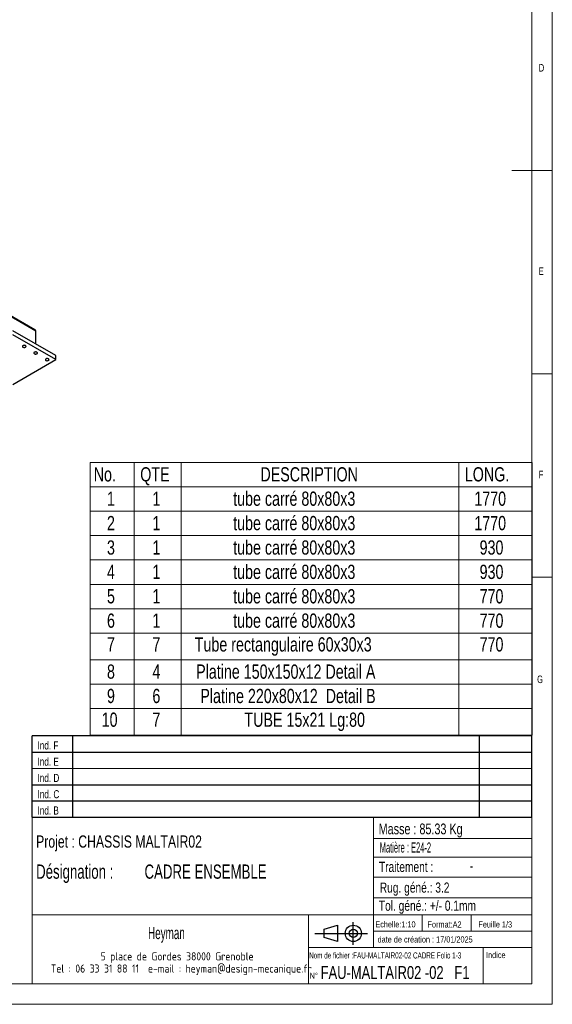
# Model space of a CAD drawing. Header units: millimetres. Extents: x 5 to 589, y 5 to 415.
# Tile 9 of 11: x 458 to 589, y 5 to 247. Entities that reach past the tile are written whole.
import ezdxf

# ---------------------------------------------------------------- set-up
doc = ezdxf.new("R2010")
doc.units = ezdxf.units.MM
doc.layers.add('NOTES', color=6, linetype='Continuous')
doc.layers.add('TRAIT-FORT', color=4, linetype='Continuous', lineweight=25)
doc.styles.add('SLDTEXTSTYLE0', font='TXT', dxfattribs={"width": 0.75})
doc.styles.add('SLDTEXTSTYLE1', font='TXT', dxfattribs={"width": 0.605})
doc.styles.add('SLDTEXTSTYLE2', font='TXT', dxfattribs={"width": 0.617423})
doc.styles.add('SLDTEXTSTYLE3', font='TXT', dxfattribs={"width": 0.535475})
doc.styles.add('SLDTEXTSTYLE4', font='ISOCP3', dxfattribs={"width": 0.96})
doc.styles.add('SLDTEXTSTYLE5', font='TXT', dxfattribs={"width": 0.695728})

# ---------------------------------------------------------------- blocks, each defined once
blk = doc.blocks.new('Bloc12')
for p, q in [((9.48, 0), (9.48, 5.6)), ((0, 2.8), (12.98, 2.8)), ((2.32, 3.8), (5.55, 4.8)), ((2.32, 1.8), (2.32, 3.8)), ((5.55, 4.8), (5.55, 0.8)), ((5.55, 0.8), (2.32, 1.8))]:
    blk.add_line(p, q)
for radius in [2, 1]:
    blk.add_circle((9.48, 2.8), radius)
blk = doc.blocks.new('Bloc11')
for p, q in [((123, 20), (0, 20)), ((0, 0), (0, 20)), ((10, 20), (10, 0)), ((110, 20), (110, 0)), ((123, 0), (123, 20)), ((0, 16), (123, 16)), ((0, 8), (123, 8)), ((0, 4), (123, 4)), ((0, 0), (123, 0))]:
    blk.add_line(p, q)
at = {"color": 7, "linetype": 'Continuous', "lineweight": 18}
blk.add_line((0, 12), (123, 12), dxfattribs=at)
at = {"color": 7}
for tag in ['AUTOATTR0', 'AUTOATTR1', 'AUTOATTR2', 'AUTOATTR3', 'AUTOATTR4', 'AUTOATTR5', 'AUTOATTR6', 'AUTOATTR7', 'AUTOATTR8', 'AUTOATTR9']:
    blk.add_attdef(tag, (0, 0), '', height=1, dxfattribs=at)
at = {"layer": 'NOTES', "color": 211, "char_height": 2, "attachment_point": 1, "style": 'SLDTEXTSTYLE0'}
for s, insert in [('Ind. F', (1.36, 18.66)), ('Ind. E', (1.36, 14.66)), ('Ind. D', (1.36, 10.66)), ('Ind. C', (1.36, 6.66)), ('Ind. B', (1.36, 2.66))]:
    blk.add_mtext(s, dxfattribs=dict(at, insert=insert))
blk = doc.blocks.new('SW_NOTE_1')
at = {"layer": 'NOTES', "color": 0, "char_height": 2, "attachment_point": 2, "style": 'SLDTEXTSTYLE4'}
for s, insert in [('5 place de Gordes 38000 Grenoble', (20.94, 2.58)), ('Tel : 06 33 31 88 11  e-mail : heyman@design-mecanique.fr', (22, -0.42))]:
    blk.add_mtext(s, dxfattribs=dict(at, insert=insert))
blk = doc.blocks.new('SW_NOTE_2')
at = {"layer": 'NOTES', "color": 0, "char_height": 3.5, "attachment_point": 1, "style": 'SLDTEXTSTYLE5'}
for s, insert in [('Désignation :', (0, 4.51)), ('CADRE ENSEMBLE', (26.67, 4.51))]:
    blk.add_mtext(s, dxfattribs=dict(at, insert=insert))
blk = doc.blocks.new('SW_TABLEANNOTATION_0')
at = {"color": 0, "linetype": 'Continuous', "lineweight": 18}
for p, q in [((0, 0), (0, -67.02)), ((108.68, 0), (0, 0)), ((10.8, 0), (10.8, -6)), ((22.36, 0), (22.36, -6)), ((90.65, 0), (90.65, -6)), ((108.68, -67.02), (108.68, 0)), ((0, -6), (108.68, -6)), ((10.8, -6), (10.8, -67.02)), ((22.36, -6), (22.36, -67.02)), ((90.65, -6), (90.65, -67.02)), ((0, -11.99), (108.68, -11.99)), ((0, -17.99), (108.68, -17.99)), ((0, -23.98), (108.68, -23.98)), ((0, -29.98), (108.68, -29.98)), ((0, -35.98), (108.68, -35.98)), ((0, -41.97), (108.68, -41.97)), ((0, -48.5), (108.68, -48.5)), ((0, -54.49), (108.68, -54.49)), ((0, -60.49), (108.68, -60.49)), ((0, -67.02), (108.68, -67.02))]:
    blk.add_line(p, q, dxfattribs=at)
at = {"color": 0, "linetype": 'Continuous', "lineweight": 18, "char_height": 3.5, "attachment_point": 1, "style": 'SLDTEXTSTYLE0'}
for s, insert in [('No.', (0.85, -1.18)), ('QTE', (12.3, -1.18)), ('DESCRIPTION', (41.86, -1.18)), ('LONG.', (92.15, -1.18)), ('1', (4.11, -7.17)), ('1', (15.29, -7.17)), ('tube carré 80x80x3', (35.16, -7.17)), ('1770', (94.49, -7.17)), ('2', (4.11, -13.17)), ('1', (15.29, -13.17)), ('tube carré 80x80x3', (35.16, -13.17)), ('1770', (94.49, -13.17)), ('3', (4.11, -19.17)), ('1', (15.29, -19.17)), ('tube carré 80x80x3', (35.16, -19.17)), ('930', (95.79, -19.17)), ('4', (4.11, -25.16)), ('1', (15.29, -25.16)), ('tube carré 80x80x3', (35.16, -25.16)), ('930', (95.79, -25.16)), ('5', (4.11, -31.16)), ('1', (15.29, -31.16)), ('tube carré 80x80x3', (35.16, -31.16)), ('770', (95.79, -31.16)), ('6', (4.11, -37.15)), ('1', (15.29, -37.15)), ('tube carré 80x80x3', (35.16, -37.15)), ('770', (95.79, -37.15)), ('7', (4.11, -42.99)), ('7', (15.29, -42.99)), ('Tube rectangulaire 60x30x3', (25.71, -42.99)), ('770', (95.79, -42.99)), ('8', (4.11, -49.68)), ('4', (15.29, -49.68)), ('Platine 150x150x12 Detail A', (26.05, -49.68)), ('9', (4.11, -55.67)), ('6', (15.29, -55.67)), ('Platine 220x80x12  Detail B', (27.08, -55.67)), ('10', (2.81, -61.5)), ('7', (15.29, -61.5)), ('TUBE 15x21 Lg:80', (37.93, -61.5))]:
    blk.add_mtext(s, dxfattribs=dict(at, insert=insert))

msp = doc.modelspace()

# ---------------------------------------------------------------- linework, layer by layer
at = {"lineweight": 18}
for p, q in [((589, 5), (589, 415)), ((584, 10), (584, 410)), ((589, 210), (579, 210)), ((584, 160), (589, 160)), ((589, 110), (584, 110)), ((461, 51), (461, 10)), ((584, 51), (461, 51)), ((545, 51), (545, 19)), ((584, 51), (584, 10)), ((545, 45.756), (584, 45.756)), ((545, 41.178), (584, 41.178)), ((545, 36.245), (584, 36.245)), ((545, 31.178), (584, 31.178)), ((461, 27), (584, 27)), ((529, 27), (529, 10)), ((557, 27), (557, 23)), ((569, 27), (569, 23)), ((545, 23), (584, 23)), ((529, 19), (584, 19)), ((572, 19), (572, 10)), ((10, 10), (584, 10)), ((461, 10), (584, 10)), ((5, 5), (589, 5))]:
    msp.add_line(p, q, dxfattribs=at)
at = {"layer": 'TRAIT-FORT', "lineweight": 25}
for p, q in [((461.65, 170.855), (336.74, 242.964)), ((461.898, 170.509), (336.74, 242.761)), ((466.848, 164.466), (456.241, 170.589)), ((466.848, 163.486), (456.241, 169.609)), ((461.898, 167.324), (461.898, 170.509)), ((456.241, 157.363), (466.848, 163.486)), ((466.848, 163.486), (466.848, 164.466))]:
    msp.add_line(p, q, dxfattribs=at)
at = {"layer": 'TRAIT-FORT', "lineweight": 25, "flags": 128}
for points in [[(458.752, 166.568), (458.854, 166.524), (458.974, 166.498), (459.102, 166.493), (459.227, 166.509), (459.34, 166.544), (459.43, 166.596), (459.491, 166.661), (459.519, 166.733), (459.51, 166.807), (459.465, 166.876), (459.388, 166.936), (459.286, 166.98), (459.166, 167.006), (459.038, 167.011), (458.913, 166.995), (458.8, 166.96), (458.71, 166.908), (458.648, 166.843), (458.621, 166.771), (458.63, 166.697), (458.675, 166.627), (458.752, 166.568)], [(461.58, 164.935), (461.683, 164.891), (461.803, 164.865), (461.93, 164.86), (462.056, 164.876), (462.168, 164.911), (462.259, 164.963), (462.32, 165.028), (462.347, 165.101), (462.338, 165.174), (462.293, 165.244), (462.216, 165.303), (462.114, 165.347), (461.994, 165.373), (461.866, 165.378), (461.741, 165.363), (461.629, 165.327), (461.538, 165.275), (461.477, 165.21), (461.449, 165.138), (461.459, 165.064), (461.503, 164.995), (461.58, 164.935)], [(464.409, 163.303), (464.511, 163.258), (464.631, 163.233), (464.759, 163.227), (464.884, 163.243), (464.996, 163.278), (465.087, 163.331), (465.148, 163.396), (465.176, 163.468), (465.166, 163.542), (465.122, 163.611), (465.045, 163.67), (464.942, 163.714), (464.822, 163.74), (464.695, 163.745), (464.569, 163.73), (464.457, 163.694), (464.366, 163.642), (464.305, 163.577), (464.278, 163.505), (464.287, 163.431), (464.332, 163.362), (464.409, 163.303)]]:
    msp.add_lwpolyline(points, dxfattribs=at)
at = {"layer": 'TRAIT-FORT', "lineweight": 25}
msp.add_ellipse((461.05, 170.509), major_axis=(0.849, 0), ratio=0.5773815, start_param=0, end_param=0.7854794, dxfattribs=at)
msp.add_ellipse((461.05, 170.509), major_axis=(0.849, 0), ratio=0.5773815, start_param=0, end_param=0.7854794, dxfattribs=at)

# ---------------------------------------------------------------- block references
at = {"lineweight": 18}
msp.add_blockref('SW_TABLEANNOTATION_0', (475.325, 138.224), dxfattribs=at)
for name, p in [('Bloc11', (460.994, 50.99)), ('Bloc11', (460.994, 50.99)), ('Bloc12', (530.56, 19.634)), ('Bloc12', (530.56, 19.634))]:
    msp.add_blockref(name, p)
at = {"layer": 'NOTES'}
for name, p in [('SW_NOTE_2', (462.001, 34.863)), ('SW_NOTE_1', (475.738, 15.213))]:
    msp.add_blockref(name, p, dxfattribs=at)

# ---------------------------------------------------------------- texts
for s, insert, char_height, attachment_point, style in [('D', (585.667, 236.168), 1.852, 1, 'SLDTEXTSTYLE0'), ('E', (585.667, 186.168), 1.852, 1, 'SLDTEXTSTYLE0'), ('F', (585.667, 136.168), 1.852, 1, 'SLDTEXTSTYLE0'), ('G', (585.252, 85.823), 1.852, 1, 'SLDTEXTSTYLE0'), ('Masse : 85.33 Kg', (546.281, 49.443), 2.64583, 1, 'SLDTEXTSTYLE0'), ('Projet : CHASSIS MALTAIR02', (462.001, 46.515), 3, 1, 'SLDTEXTSTYLE0'), ('Matière : E24-2', (546.533, 44.799), 2.5, 1, 'SLDTEXTSTYLE3'), ('Traitement :', (546.343, 40.046), 2.5, 1, 'SLDTEXTSTYLE0'), ('-', (569.101, 40.593), 3, 2, 'SLDTEXTSTYLE1'), ('Rug. géné.: 3.2', (546.551, 34.945), 2.5, 1, 'SLDTEXTSTYLE0'), ('Tol. géné.: +/- 0.1mm', (546.324, 30.499), 2.5, 1, 'SLDTEXTSTYLE0'), ('Echelle:1:10', (545.453, 25.405), 1.5, 1, 'SLDTEXTSTYLE0'), ('Format:A2', (558.289, 25.38), 1.5, 1, 'SLDTEXTSTYLE0'), ('Feuille 1/3', (570.806, 25.384), 1.5, 1, 'SLDTEXTSTYLE0'), ('Heyman', (494.063, 24.027), 3, 2, 'SLDTEXTSTYLE1'), ('date de création : 17/01/2025', (546.009, 21.695), 1.5, 1, 'SLDTEXTSTYLE0'), ('Nom de fichier :FAU-MALTAIR02-02 CADRE Folio 1-3', (529.181, 17.767), 1.5, 1, 'SLDTEXTSTYLE2'), ('Indice', (572.693, 17.86), 1.5, 1, 'SLDTEXTSTYLE0'), ('N°', (529.302, 12.765), 1.5, 1, 'SLDTEXTSTYLE0'), ('FAU-MALTAIR02 -02   F1', (532.001, 14.406), 3.175, 1, 'SLDTEXTSTYLE0')]:
    msp.add_mtext(s, dxfattribs=dict(at, insert=insert, char_height=char_height, attachment_point=attachment_point, style=style))

doc.saveas('drawing.dxf')
